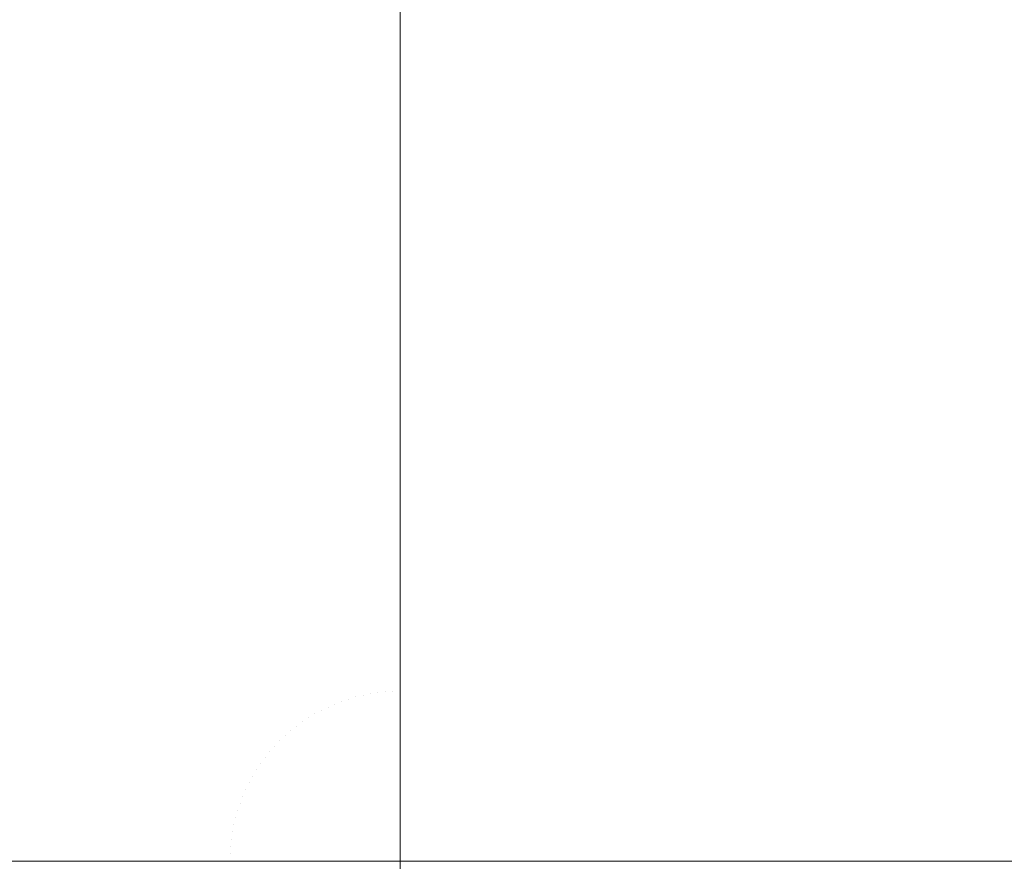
# Model space of a CAD drawing. Header units: centimetres. Extents: x -25.9 to 27.4, y -28.2 to -26.4.
# Tile 38 of 199: x -25.8373 to -25.8147, y -26.46 to -26.4406. Entities that reach past the tile are written whole.
import ezdxf

# ---------------------------------------------------------------- set-up
doc = ezdxf.new("R2010")
doc.units = ezdxf.units.CM
doc.header["$LTSCALE"] = 2.54
doc.layers.add('Lucido design-1', color=7, linetype='Continuous')

# ---------------------------------------------------------------- blocks, each defined once
blk = doc.blocks.new('Gruppo-4-1')
at = {"color": 7, "linetype": 'Continuous', "lineweight": 9}
for points, invisible_edges in [([(-25.837432, -26.440978, 540.517806), (-25.836593, -26.440609, 540.517806), (-25.838191, -26.436751, 540.516815), (-25.839196, -26.437194, 540.516815)], 15), ([(-25.830462, -26.438273, 539.722441), (-25.829513, -26.438211, 539.722441), (-25.829341, -26.442141, 539.721644), (-25.830119, -26.442192, 539.721644)], 15), ([(-25.828561, -26.438357, 539.722407), (-25.828561, -26.442123, 539.721644), (-25.829341, -26.442141, 539.721644), (-25.829513, -26.438211, 539.722441)], 14), ([(-25.832349, -26.438521, 539.722441), (-25.831408, -26.438377, 539.722441), (-25.830895, -26.442276, 539.721644), (-25.831666, -26.442395, 539.721644)], 15), ([(-25.831408, -26.438377, 539.722441), (-25.830462, -26.438273, 539.722441), (-25.830119, -26.442192, 539.721644), (-25.830895, -26.442276, 539.721644)], 15), ([(-25.828561, -26.442123, 539.721644), (-25.828561, -26.438357, 539.722407), (-8.128561, -26.438357, 539.722407), (-8.128561, -26.442123, 539.721644)], 10), ([(-25.833282, -26.438707, 539.722441), (-25.832349, -26.438521, 539.722441), (-25.831666, -26.442395, 539.721644), (-25.832431, -26.442547, 539.721644)], 15), ([(-25.834206, -26.438933, 539.722441), (-25.833282, -26.438707, 539.722441), (-25.832431, -26.442547, 539.721644), (-25.833188, -26.442733, 539.721644)], 15), ([(-25.83512, -26.439199, 539.722441), (-25.834206, -26.438933, 539.722441), (-25.833188, -26.442733, 539.721644), (-25.833937, -26.442951, 539.721644)], 15), ([(-25.83075, -26.443375, 540.518618), (-25.830023, -26.443296, 540.518618), (-25.830391, -26.439091, 540.517806), (-25.831301, -26.439191, 540.517806)], 15), ([(-25.830023, -26.443296, 540.518618), (-25.829293, -26.443248, 540.518618), (-25.829477, -26.439031, 540.517806), (-25.830391, -26.439091, 540.517806)], 15), ([(-25.828561, -26.442637, 540.518503), (-25.828561, -26.439011, 540.517806), (-25.829477, -26.439031, 540.517806), (-25.829293, -26.443248, 540.518618)], 14), ([(-25.828561, -26.439011, 540.517806), (-25.828561, -26.442637, 540.518503), (27.271439, -26.442637, 540.518503), (27.271439, -26.439011, 540.517806)], 10), ([(-25.836021, -26.439505, 539.722441), (-25.83512, -26.439199, 539.722441), (-25.833937, -26.442951, 539.721644), (-25.834676, -26.443202, 539.721644)], 15), ([(-25.832191, -26.443629, 540.518618), (-25.831473, -26.443487, 540.518618), (-25.832206, -26.43933, 540.517806), (-25.833104, -26.439509, 540.517806)], 15), ([(-25.831473, -26.443487, 540.518618), (-25.83075, -26.443375, 540.518618), (-25.831301, -26.439191, 540.517806), (-25.832206, -26.43933, 540.517806)], 15), ([(-25.836908, -26.43985, 539.722441), (-25.836021, -26.439505, 539.722441), (-25.834676, -26.443202, 539.721644), (-25.835402, -26.443484, 539.721644)], 15), ([(-25.832901, -26.443803, 540.518618), (-25.832191, -26.443629, 540.518618), (-25.833104, -26.439509, 540.517806), (-25.833994, -26.439726, 540.517806)], 15), ([(-25.833604, -26.444008, 540.518618), (-25.832901, -26.443803, 540.518618), (-25.833994, -26.439726, 540.517806), (-25.834873, -26.439983, 540.517806)], 15), ([(-25.837779, -26.440233, 539.722441), (-25.836908, -26.43985, 539.722441), (-25.835402, -26.443484, 539.721644), (-25.836116, -26.443798, 539.721644)], 15), ([(-25.834296, -26.444243, 540.518618), (-25.833604, -26.444008, 540.518618), (-25.834873, -26.439983, 540.517806), (-25.83574, -26.440277, 540.517806)], 15), ([(-25.838632, -26.440654, 539.722441), (-25.837779, -26.440233, 539.722441), (-25.836116, -26.443798, 539.721644), (-25.836816, -26.444143, 539.721644)], 15), ([(-25.834978, -26.444508, 540.518618), (-25.834296, -26.444243, 540.518618), (-25.83574, -26.440277, 540.517806), (-25.836593, -26.440609, 540.517806)], 15), ([(-25.839466, -26.441112, 539.722441), (-25.838632, -26.440654, 539.722441), (-25.836816, -26.444143, 539.721644), (-25.8375, -26.444518, 539.721644)], 15), ([(-25.835648, -26.444803, 540.518618), (-25.834978, -26.444508, 540.518618), (-25.836593, -26.440609, 540.517806), (-25.837432, -26.440978, 540.517806)], 15), ([(-25.836304, -26.445127, 540.518618), (-25.835648, -26.444803, 540.518618), (-25.837432, -26.440978, 540.517806), (-25.838253, -26.441383, 540.517806)], 15), ([(-25.836945, -26.445479, 540.518618), (-25.836304, -26.445127, 540.518618), (-25.838253, -26.441383, 540.517806), (-25.839056, -26.441823, 540.517806)], 15), ([(-25.837571, -26.445858, 540.518618), (-25.836945, -26.445479, 540.518618), (-25.839056, -26.441823, 540.517806), (-25.839839, -26.442298, 540.517806)], 15), ([(-25.831666, -26.442395, 539.721644), (-25.830895, -26.442276, 539.721644), (-25.830378, -26.4462, 539.721007), (-25.830978, -26.446292, 539.721007)], 15), ([(-25.830895, -26.442276, 539.721644), (-25.830119, -26.442192, 539.721644), (-25.829775, -26.446134, 539.721007), (-25.830378, -26.4462, 539.721007)], 15), ([(-25.830119, -26.442192, 539.721644), (-25.829341, -26.442141, 539.721644), (-25.829169, -26.446094, 539.721007), (-25.829775, -26.446134, 539.721007)], 15), ([(-25.829341, -26.442141, 539.721644), (-25.828561, -26.442123, 539.721644), (-25.828561, -26.442637, 539.721562)], 9), ([(-25.828561, -26.442637, 539.721562), (-25.828561, -26.446081, 539.721007), (-25.829169, -26.446094, 539.721007), (-25.829341, -26.442141, 539.721644)], 14), ([(-8.128561, -26.442123, 539.721644), (-8.128561, -26.442637, 539.721562), (-25.828561, -26.442637, 539.721562), (-25.828561, -26.442123, 539.721644)], 10), ([(-25.832431, -26.442547, 539.721644), (-25.831666, -26.442395, 539.721644), (-25.830978, -26.446292, 539.721007), (-25.831574, -26.446411, 539.721007)], 15), ([(-25.833937, -26.442951, 539.721644), (-25.833188, -26.442733, 539.721644), (-25.832164, -26.446555, 539.721007), (-25.832747, -26.446725, 539.721007)], 15), ([(-25.833188, -26.442733, 539.721644), (-25.832431, -26.442547, 539.721644), (-25.831574, -26.446411, 539.721007), (-25.832164, -26.446555, 539.721007)], 15), ([(-25.829293, -26.443248, 540.518618), (-25.828561, -26.443232, 540.518618), (-25.828561, -26.442637, 540.518503)], 9), ([(27.271439, -26.443232, 540.518618), (27.271439, -26.442637, 540.518503), (-25.828561, -26.442637, 540.518503), (-25.828561, -26.443232, 540.518618)], 10), ([(-25.828561, -26.446081, 539.721007), (-25.828561, -26.442637, 539.721562), (-8.128561, -26.442637, 539.721562), (-8.128561, -26.446081, 539.721007)], 10), ([(-25.834676, -26.443202, 539.721644), (-25.833937, -26.442951, 539.721644), (-25.832747, -26.446725, 539.721007), (-25.833322, -26.44692, 539.721007)], 15), ([(-25.835402, -26.443484, 539.721644), (-25.834676, -26.443202, 539.721644), (-25.833322, -26.44692, 539.721007), (-25.833888, -26.44714, 539.721007)], 15), ([(-25.830734, -26.447681, 540.519248), (-25.830194, -26.447598, 540.519248), (-25.83075, -26.443375, 540.518618), (-25.831473, -26.443487, 540.518618)], 15), ([(-25.830194, -26.447598, 540.519248), (-25.829652, -26.447539, 540.519248), (-25.830023, -26.443296, 540.518618), (-25.83075, -26.443375, 540.518618)], 15), ([(-25.829652, -26.447539, 540.519248), (-25.829107, -26.447503, 540.519248), (-25.829293, -26.443248, 540.518618), (-25.830023, -26.443296, 540.518618)], 15), ([(-25.828561, -26.446949, 540.519168), (-25.828561, -26.443232, 540.518618), (-25.829293, -26.443248, 540.518618), (-25.829107, -26.447503, 540.519248)], 14), ([(-25.828561, -26.443232, 540.518618), (-25.828561, -26.446949, 540.519168), (27.271439, -26.446949, 540.519168), (27.271439, -26.443232, 540.518618)], 10), ([(-25.836116, -26.443798, 539.721644), (-25.835402, -26.443484, 539.721644), (-25.833888, -26.44714, 539.721007), (-25.834444, -26.447385, 539.721007)], 15), ([(-25.831799, -26.447917, 540.519248), (-25.831269, -26.447788, 540.519248), (-25.832191, -26.443629, 540.518618), (-25.832901, -26.443803, 540.518618)], 15), ([(-25.831269, -26.447788, 540.519248), (-25.830734, -26.447681, 540.519248), (-25.831473, -26.443487, 540.518618), (-25.832191, -26.443629, 540.518618)], 15), ([(-25.836816, -26.444143, 539.721644), (-25.836116, -26.443798, 539.721644), (-25.834444, -26.447385, 539.721007), (-25.834989, -26.447653, 539.721007)], 15), ([(-25.832323, -26.44807, 540.519248), (-25.831799, -26.447917, 540.519248), (-25.832901, -26.443803, 540.518618), (-25.833604, -26.444008, 540.518618)], 15), ([(-25.83284, -26.448245, 540.519248), (-25.832323, -26.44807, 540.519248), (-25.833604, -26.444008, 540.518618), (-25.834296, -26.444243, 540.518618)], 15), ([(-25.8375, -26.444518, 539.721644), (-25.836816, -26.444143, 539.721644), (-25.834989, -26.447653, 539.721007), (-25.835521, -26.447946, 539.721007)], 15), ([(-25.833348, -26.448443, 540.519248), (-25.83284, -26.448245, 540.519248), (-25.834296, -26.444243, 540.518618), (-25.834978, -26.444508, 540.518618)], 15), ([(-25.838166, -26.444923, 539.721644), (-25.8375, -26.444518, 539.721644), (-25.835521, -26.447946, 539.721007), (-25.83604, -26.448261, 539.721007)], 15), ([(-25.833848, -26.448663, 540.519248), (-25.833348, -26.448443, 540.519248), (-25.834978, -26.444508, 540.518618), (-25.835648, -26.444803, 540.518618)], 15), ([(-25.838815, -26.445356, 539.721644), (-25.838166, -26.444923, 539.721644), (-25.83604, -26.448261, 539.721007), (-25.836545, -26.448598, 539.721007)], 15), ([(-25.834337, -26.448904, 540.519248), (-25.833848, -26.448663, 540.519248), (-25.835648, -26.444803, 540.518618), (-25.836304, -26.445127, 540.518618)], 15), ([(-25.834816, -26.449167, 540.519248), (-25.834337, -26.448904, 540.519248), (-25.836304, -26.445127, 540.518618), (-25.836945, -26.445479, 540.518618)], 15), ([(-25.839444, -26.445818, 539.721644), (-25.838815, -26.445356, 539.721644), (-25.836545, -26.448598, 539.721007), (-25.837035, -26.448957, 539.721007)], 15), ([(-25.835282, -26.44945, 540.519248), (-25.834816, -26.449167, 540.519248), (-25.836945, -26.445479, 540.518618), (-25.837571, -26.445858, 540.518618)], 15), ([(-25.840052, -26.446306, 539.721644), (-25.839444, -26.445818, 539.721644), (-25.837035, -26.448957, 539.721007), (-25.837509, -26.449337, 539.721007)], 15), ([(-25.835736, -26.449753, 540.519248), (-25.835282, -26.44945, 540.519248), (-25.837571, -26.445858, 540.518618), (-25.838179, -26.446264, 540.518618)], 15), ([(-25.830378, -26.4462, 539.721007), (-25.829775, -26.446134, 539.721007), (-25.829428, -26.450093, 539.720529), (-25.82986, -26.45014, 539.720529)], 15), ([(-25.829775, -26.446134, 539.721007), (-25.829169, -26.446094, 539.721007), (-25.828995, -26.450064, 539.720529), (-25.829428, -26.450093, 539.720529)], 15), ([(-25.829169, -26.446094, 539.721007), (-25.828561, -26.446081, 539.721007), (-25.828561, -26.446949, 539.720903)], 9), ([(-25.828561, -26.446949, 539.720903), (-25.828561, -26.450055, 539.720529), (-25.828995, -26.450064, 539.720529), (-25.829169, -26.446094, 539.721007)], 14), ([(-8.128561, -26.446081, 539.721007), (-8.128561, -26.446949, 539.720903), (-25.828561, -26.446949, 539.720903), (-25.828561, -26.446081, 539.721007)], 10), ([(-25.836176, -26.450076, 540.519248), (-25.835736, -26.449753, 540.519248), (-25.838179, -26.446264, 540.518618), (-25.838769, -26.446697, 540.518618)], 15), ([(-25.831574, -26.446411, 539.721007), (-25.830978, -26.446292, 539.721007), (-25.830288, -26.450206, 539.720529), (-25.830714, -26.450291, 539.720529)], 15), ([(-25.830978, -26.446292, 539.721007), (-25.830378, -26.4462, 539.721007), (-25.82986, -26.45014, 539.720529), (-25.830288, -26.450206, 539.720529)], 15), ([(-25.832747, -26.446725, 539.721007), (-25.832164, -26.446555, 539.721007), (-25.831135, -26.450394, 539.720529), (-25.831552, -26.450515, 539.720529)], 15), ([(-25.832164, -26.446555, 539.721007), (-25.831574, -26.446411, 539.721007), (-25.830714, -26.450291, 539.720529), (-25.831135, -26.450394, 539.720529)], 15), ([(-25.836602, -26.450418, 540.519248), (-25.836176, -26.450076, 540.519248), (-25.838769, -26.446697, 540.518618), (-25.83934, -26.447155, 540.518618)], 15), ([(-25.833322, -26.44692, 539.721007), (-25.832747, -26.446725, 539.721007), (-25.831552, -26.450515, 539.720529), (-25.831963, -26.450655, 539.720529)], 15), ([(-25.833888, -26.44714, 539.721007), (-25.833322, -26.44692, 539.721007), (-25.831963, -26.450655, 539.720529), (-25.832367, -26.450812, 539.720529)], 15), ([(-25.829107, -26.447503, 540.519248), (-25.828561, -26.447491, 540.519248), (-25.828561, -26.446949, 540.519168)], 9), ([(27.271439, -26.447491, 540.519248), (27.271439, -26.446949, 540.519168), (-25.828561, -26.446949, 540.519168), (-25.828561, -26.447491, 540.519248)], 10), ([(-25.828561, -26.450055, 539.720529), (-25.828561, -26.446949, 539.720903), (-8.128561, -26.446949, 539.720903), (-8.128561, -26.450055, 539.720529)], 10), ([(-25.837012, -26.450777, 540.519248), (-25.836602, -26.450418, 540.519248), (-25.83934, -26.447155, 540.518618), (-25.83989, -26.447637, 540.518618)], 15), ([(-25.834444, -26.447385, 539.721007), (-25.833888, -26.44714, 539.721007), (-25.832367, -26.450812, 539.720529), (-25.832764, -26.450987, 539.720529)], 15), ([(-25.834989, -26.447653, 539.721007), (-25.834444, -26.447385, 539.721007), (-25.832764, -26.450987, 539.720529), (-25.833154, -26.451179, 539.720529)], 15), ([(-25.829278, -26.451812, 540.519695), (-25.82892, -26.451788, 540.519695), (-25.829107, -26.447503, 540.519248), (-25.829652, -26.447539, 540.519248)], 15), ([(-25.828561, -26.451285, 540.519643), (-25.828561, -26.447491, 540.519248), (-25.829107, -26.447503, 540.519248), (-25.82892, -26.451788, 540.519695)], 14), ([(-25.828561, -26.447491, 540.519248), (-25.828561, -26.451285, 540.519643), (27.271439, -26.451285, 540.519643), (27.271439, -26.447491, 540.519248)], 10), ([(-25.837407, -26.451155, 540.519248), (-25.837012, -26.450777, 540.519248), (-25.83989, -26.447637, 540.518618), (-25.840418, -26.448143, 540.518618)], 15), ([(-25.835521, -26.447946, 539.721007), (-25.834989, -26.447653, 539.721007), (-25.833154, -26.451179, 539.720529), (-25.833534, -26.451387, 539.720529)], 15), ([(-25.83034, -26.451975, 540.519695), (-25.829989, -26.451905, 540.519695), (-25.830734, -26.447681, 540.519248), (-25.831269, -26.447788, 540.519248)], 15), ([(-25.829989, -26.451905, 540.519695), (-25.829634, -26.451851, 540.519695), (-25.830194, -26.447598, 540.519248), (-25.830734, -26.447681, 540.519248)], 15), ([(-25.829634, -26.451851, 540.519695), (-25.829278, -26.451812, 540.519695), (-25.829652, -26.447539, 540.519248), (-25.830194, -26.447598, 540.519248)], 15), ([(-25.83604, -26.448261, 539.721007), (-25.835521, -26.447946, 539.721007), (-25.833534, -26.451387, 539.720529), (-25.833905, -26.451612, 539.720529)], 15), ([(-25.831033, -26.452161, 540.519695), (-25.830689, -26.452061, 540.519695), (-25.831799, -26.447917, 540.519248), (-25.832323, -26.44807, 540.519248)], 15), ([(-25.830689, -26.452061, 540.519695), (-25.83034, -26.451975, 540.519695), (-25.831269, -26.447788, 540.519248), (-25.831799, -26.447917, 540.519248)], 15), ([(-25.831373, -26.452276, 540.519695), (-25.831033, -26.452161, 540.519695), (-25.832323, -26.44807, 540.519248), (-25.83284, -26.448245, 540.519248)], 15), ([(-25.836545, -26.448598, 539.721007), (-25.83604, -26.448261, 539.721007), (-25.833905, -26.451612, 539.720529), (-25.834266, -26.451853, 539.720529)], 15), ([(-25.831707, -26.452406, 540.519695), (-25.831373, -26.452276, 540.519695), (-25.83284, -26.448245, 540.519248), (-25.833348, -26.448443, 540.519248)], 15), ([(-25.837035, -26.448957, 539.721007), (-25.836545, -26.448598, 539.721007), (-25.834266, -26.451853, 539.720529), (-25.834616, -26.45211, 539.720529)], 15), ([(-25.832035, -26.452551, 540.519695), (-25.831707, -26.452406, 540.519695), (-25.833348, -26.448443, 540.519248), (-25.833848, -26.448663, 540.519248)], 15), ([(-25.832357, -26.452709, 540.519695), (-25.832035, -26.452551, 540.519695), (-25.833848, -26.448663, 540.519248), (-25.834337, -26.448904, 540.519248)], 15), ([(-25.837509, -26.449337, 539.721007), (-25.837035, -26.448957, 539.721007), (-25.834616, -26.45211, 539.720529), (-25.834954, -26.452382, 539.720529)], 15), ([(-25.832671, -26.452882, 540.519695), (-25.832357, -26.452709, 540.519695), (-25.834337, -26.448904, 540.519248), (-25.834816, -26.449167, 540.519248)], 15), ([(-25.832978, -26.453068, 540.519695), (-25.832671, -26.452882, 540.519695), (-25.834816, -26.449167, 540.519248), (-25.835282, -26.44945, 540.519248)], 15), ([(-25.837965, -26.449738, 539.721007), (-25.837509, -26.449337, 539.721007), (-25.834954, -26.452382, 539.720529), (-25.83528, -26.452668, 539.720529)], 15), ([(-25.833276, -26.453267, 540.519695), (-25.832978, -26.453068, 540.519695), (-25.835282, -26.44945, 540.519248), (-25.835736, -26.449753, 540.519248)], 15), ([(-25.838404, -26.450158, 539.721007), (-25.837965, -26.449738, 539.721007), (-25.83528, -26.452668, 539.720529), (-25.835594, -26.452968, 539.720529)], 15), ([(-25.833565, -26.453479, 540.519695), (-25.833276, -26.453267, 540.519695), (-25.835736, -26.449753, 540.519248), (-25.836176, -26.450076, 540.519248)], 15), ([(-25.838824, -26.450596, 539.721007), (-25.838404, -26.450158, 539.721007), (-25.835594, -26.452968, 539.720529), (-25.835894, -26.453281, 539.720529)], 15), ([(-25.833845, -26.453704, 540.519695), (-25.833565, -26.453479, 540.519695), (-25.836176, -26.450076, 540.519248), (-25.836602, -26.450418, 540.519248)], 15), ([(-25.830714, -26.450291, 539.720529), (-25.830288, -26.450206, 539.720529), (-25.829596, -26.45413, 539.720211), (-25.829852, -26.454181, 539.720211)], 15), ([(-25.830288, -26.450206, 539.720529), (-25.82986, -26.45014, 539.720529), (-25.829339, -26.45409, 539.720211), (-25.829596, -26.45413, 539.720211)], 15), ([(-25.82986, -26.45014, 539.720529), (-25.829428, -26.450093, 539.720529), (-25.829081, -26.454062, 539.720211), (-25.829339, -26.45409, 539.720211)], 15), ([(-25.829428, -26.450093, 539.720529), (-25.828995, -26.450064, 539.720529), (-25.828821, -26.454045, 539.720211), (-25.829081, -26.454062, 539.720211)], 15), ([(-25.828995, -26.450064, 539.720529), (-25.828561, -26.450055, 539.720529), (-25.828561, -26.451286, 539.720431)], 9), ([(-25.828561, -26.451286, 539.720431), (-25.828561, -26.454039, 539.720211), (-25.828821, -26.454045, 539.720211), (-25.828995, -26.450064, 539.720529)], 14), ([(-8.128561, -26.450055, 539.720529), (-8.128561, -26.451286, 539.720431), (-25.828561, -26.451286, 539.720431), (-25.828561, -26.450055, 539.720529)], 10), ([(-25.834114, -26.45394, 540.519695), (-25.833845, -26.453704, 540.519695), (-25.836602, -26.450418, 540.519248), (-25.837012, -26.450777, 540.519248)], 15), ([(-25.831552, -26.450515, 539.720529), (-25.831135, -26.450394, 539.720529), (-25.830104, -26.454243, 539.720211), (-25.830354, -26.454315, 539.720211)], 15), ([(-25.831135, -26.450394, 539.720529), (-25.830714, -26.450291, 539.720529), (-25.829852, -26.454181, 539.720211), (-25.830104, -26.454243, 539.720211)], 15), ([(-25.839224, -26.451053, 539.721007), (-25.838824, -26.450596, 539.721007), (-25.835894, -26.453281, 539.720529), (-25.83618, -26.453607, 539.720529)], 15), ([(-25.832367, -26.450812, 539.720529), (-25.831963, -26.450655, 539.720529), (-25.8306, -26.454399, 539.720211), (-25.830842, -26.454493, 539.720211)], 15), ([(-25.831963, -26.450655, 539.720529), (-25.831552, -26.450515, 539.720529), (-25.830354, -26.454315, 539.720211), (-25.8306, -26.454399, 539.720211)], 15), ([(-25.834373, -26.454188, 540.519695), (-25.834114, -26.45394, 540.519695), (-25.837012, -26.450777, 540.519248), (-25.837407, -26.451155, 540.519248)], 15), ([(-25.832764, -26.450987, 539.720529), (-25.832367, -26.450812, 539.720529), (-25.830842, -26.454493, 539.720211), (-25.83108, -26.454598, 539.720211)], 15), ([(-25.839604, -26.451526, 539.721007), (-25.839224, -26.451053, 539.721007), (-25.83618, -26.453607, 539.720529), (-25.836451, -26.453946, 539.720529)], 15), ([(-25.833154, -26.451179, 539.720529), (-25.832764, -26.450987, 539.720529), (-25.83108, -26.454598, 539.720211), (-25.831314, -26.454713, 539.720211)], 15), ([(-25.834621, -26.454447, 540.519695), (-25.834373, -26.454188, 540.519695), (-25.837407, -26.451155, 540.519248), (-25.837784, -26.451549, 540.519248)], 15), ([(-25.833534, -26.451387, 539.720529), (-25.833154, -26.451179, 539.720529), (-25.831314, -26.454713, 539.720211), (-25.831542, -26.454838, 539.720211)], 15), ([(-25.82892, -26.451788, 540.519695), (-25.828561, -26.451781, 540.519695), (-25.828561, -26.451285, 540.519643)], 9), ([(27.271439, -26.451781, 540.519695), (27.271439, -26.451285, 540.519643), (-25.828561, -26.451285, 540.519643), (-25.828561, -26.451781, 540.519695)], 10), ([(-25.828561, -26.454039, 539.720211), (-25.828561, -26.451286, 539.720431), (-8.128561, -26.451286, 539.720431), (-8.128561, -26.454039, 539.720211)], 10), ([(-25.839963, -26.452016, 539.721007), (-25.839604, -26.451526, 539.721007), (-25.836451, -26.453946, 539.720529), (-25.836708, -26.454296, 539.720529)], 15), ([(-25.834858, -26.454717, 540.519695), (-25.834621, -26.454447, 540.519695), (-25.837784, -26.451549, 540.519248), (-25.838144, -26.451959, 540.519248)], 15), ([(-25.833905, -26.451612, 539.720529), (-25.833534, -26.451387, 539.720529), (-25.831542, -26.454838, 539.720211), (-25.831764, -26.454973, 539.720211)], 15), ([(-25.834266, -26.451853, 539.720529), (-25.833905, -26.451612, 539.720529), (-25.831764, -26.454973, 539.720211), (-25.83198, -26.455117, 539.720211)], 15), ([(-25.829073, -26.456118, 540.519957), (-25.828903, -26.456099, 540.519957), (-25.829278, -26.451812, 540.519695), (-25.829634, -26.451851, 540.519695)], 15), ([(-25.828903, -26.456099, 540.519957), (-25.828732, -26.456088, 540.519957), (-25.82892, -26.451788, 540.519695), (-25.829278, -26.451812, 540.519695)], 15), ([(-25.828561, -26.455639, 540.51993), (-25.828561, -26.451781, 540.519695), (-25.82892, -26.451788, 540.519695), (-25.828732, -26.456088, 540.519957)], 14), ([(-25.828561, -26.451781, 540.519695), (-25.828561, -26.455639, 540.51993), (27.271439, -26.455639, 540.51993), (27.271439, -26.451781, 540.519695)], 10), ([(-25.840301, -26.452521, 539.721007), (-25.839963, -26.452016, 539.721007), (-25.836708, -26.454296, 539.720529), (-25.836949, -26.454656, 539.720529)], 15), ([(-25.835082, -26.454996, 540.519695), (-25.834858, -26.454717, 540.519695), (-25.838144, -26.451959, 540.519248), (-25.838485, -26.452385, 540.519248)], 15), ([(-25.834616, -26.45211, 539.720529), (-25.834266, -26.451853, 539.720529), (-25.83198, -26.455117, 539.720211), (-25.83219, -26.455271, 539.720211)], 15), ([(-25.829575, -26.456218, 540.519957), (-25.829409, -26.456177, 540.519957), (-25.83034, -26.451975, 540.519695), (-25.830689, -26.452061, 540.519695)], 15), ([(-25.829409, -26.456177, 540.519957), (-25.829241, -26.456144, 540.519957), (-25.829989, -26.451905, 540.519695), (-25.83034, -26.451975, 540.519695)], 15), ([(-25.829241, -26.456144, 540.519957), (-25.829073, -26.456118, 540.519957), (-25.829634, -26.451851, 540.519695), (-25.829989, -26.451905, 540.519695)], 15), ([(-25.834954, -26.452382, 539.720529), (-25.834616, -26.45211, 539.720529), (-25.83219, -26.455271, 539.720211), (-25.832393, -26.455434, 539.720211)], 15), ([(-25.829901, -26.45632, 540.519957), (-25.829739, -26.456265, 540.519957), (-25.831033, -26.452161, 540.519695), (-25.831373, -26.452276, 540.519695)], 15), ([(-25.829739, -26.456265, 540.519957), (-25.829575, -26.456218, 540.519957), (-25.830689, -26.452061, 540.519695), (-25.831033, -26.452161, 540.519695)], 15), ([(-25.835294, -26.455286, 540.519695), (-25.835082, -26.454996, 540.519695), (-25.838485, -26.452385, 540.519248), (-25.838808, -26.452825, 540.519248)], 15), ([(-25.83528, -26.452668, 539.720529), (-25.834954, -26.452382, 539.720529), (-25.832393, -26.455434, 539.720211), (-25.832588, -26.455605, 539.720211)], 15), ([(-25.830216, -26.456451, 540.519957), (-25.83006, -26.456382, 540.519957), (-25.831707, -26.452406, 540.519695), (-25.832035, -26.452551, 540.519695)], 15), ([(-25.83006, -26.456382, 540.519957), (-25.829901, -26.45632, 540.519957), (-25.831373, -26.452276, 540.519695), (-25.831707, -26.452406, 540.519695)], 15), ([(-25.840616, -26.45304, 539.721007), (-25.840301, -26.452521, 539.721007), (-25.836949, -26.454656, 539.720529), (-25.837174, -26.455027, 539.720529)], 15), ([(-25.835594, -26.452968, 539.720529), (-25.83528, -26.452668, 539.720529), (-25.832588, -26.455605, 539.720211), (-25.832776, -26.455785, 539.720211)], 15), ([(-25.830519, -26.456609, 540.519957), (-25.83037, -26.456527, 540.519957), (-25.832357, -26.452709, 540.519695), (-25.832671, -26.452882, 540.519695)], 15), ([(-25.83037, -26.456527, 540.519957), (-25.830216, -26.456451, 540.519957), (-25.832035, -26.452551, 540.519695), (-25.832357, -26.452709, 540.519695)], 15), ([(-25.835494, -26.455584, 540.519695), (-25.835294, -26.455286, 540.519695), (-25.838808, -26.452825, 540.519248), (-25.839111, -26.453279, 540.519248)], 15), ([(-25.830665, -26.456697, 540.519957), (-25.830519, -26.456609, 540.519957), (-25.832671, -26.452882, 540.519695), (-25.832978, -26.453068, 540.519695)], 15), ([(-25.840908, -26.453573, 539.721007), (-25.840616, -26.45304, 539.721007), (-25.837174, -26.455027, 539.720529), (-25.837383, -26.455408, 539.720529)], 15), ([(-25.835894, -26.453281, 539.720529), (-25.835594, -26.452968, 539.720529), (-25.832776, -26.455785, 539.720211), (-25.832956, -26.455973, 539.720211)], 15), ([(-25.830807, -26.456792, 540.519957), (-25.830665, -26.456697, 540.519957), (-25.832978, -26.453068, 540.519695), (-25.833276, -26.453267, 540.519695)], 15), ([(-25.83568, -26.45589, 540.519695), (-25.835494, -26.455584, 540.519695), (-25.839111, -26.453279, 540.519248), (-25.839395, -26.453746, 540.519248)], 15), ([(-25.83618, -26.453607, 539.720529), (-25.835894, -26.453281, 539.720529), (-25.832956, -26.455973, 539.720211), (-25.833127, -26.456169, 539.720211)], 15), ([(-25.830945, -26.456893, 540.519957), (-25.830807, -26.456792, 540.519957), (-25.833276, -26.453267, 540.519695), (-25.833565, -26.453479, 540.519695)], 15), ([(-25.836451, -26.453946, 539.720529), (-25.83618, -26.453607, 539.720529), (-25.833127, -26.456169, 539.720211), (-25.83329, -26.456371, 539.720211)], 15), ([(-25.831078, -26.457, 540.519957), (-25.830945, -26.456893, 540.519957), (-25.833565, -26.453479, 540.519695), (-25.833845, -26.453704, 540.519695)], 15), ([(-25.835852, -26.456205, 540.519695), (-25.83568, -26.45589, 540.519695), (-25.839395, -26.453746, 540.519248), (-25.839657, -26.454224, 540.519248)], 15), ([(-25.831207, -26.457113, 540.519957), (-25.831078, -26.457, 540.519957), (-25.833845, -26.453704, 540.519695), (-25.834114, -26.45394, 540.519695)], 15), ([(-25.836708, -26.454296, 539.720529), (-25.836451, -26.453946, 539.720529), (-25.83329, -26.456371, 539.720211), (-25.833444, -26.456581, 539.720211)], 15), ([(-25.83133, -26.457231, 540.519957), (-25.831207, -26.457113, 540.519957), (-25.834114, -26.45394, 540.519695), (-25.834373, -26.454188, 540.519695)], 15), ([(-25.829339, -26.45409, 539.720211), (-25.829081, -26.454062, 539.720211), (-25.828733, -26.458035, 539.720053), (-25.828819, -26.458045, 539.720053)], 15), ([(-25.829081, -26.454062, 539.720211), (-25.828821, -26.454045, 539.720211), (-25.828647, -26.45803, 539.720053), (-25.828733, -26.458035, 539.720053)], 15), ([(-25.828821, -26.454045, 539.720211), (-25.828561, -26.454039, 539.720211), (-25.828561, -26.455639, 539.720148)], 9), ([(-25.828561, -26.455639, 539.720148), (-25.828561, -26.458028, 539.720053), (-25.828647, -26.45803, 539.720053), (-25.828821, -26.454045, 539.720211)], 14), ([(-8.128561, -26.454039, 539.720211), (-8.128561, -26.455639, 539.720148), (-25.828561, -26.455639, 539.720148), (-25.828561, -26.454039, 539.720211)], 10), ([(-25.836011, -26.456526, 540.519695), (-25.835852, -26.456205, 540.519695), (-25.839657, -26.454224, 540.519248), (-25.839898, -26.454713, 540.519248)], 15), ([(-25.836949, -26.454656, 539.720529), (-25.836708, -26.454296, 539.720529), (-25.833444, -26.456581, 539.720211), (-25.833588, -26.456797, 539.720211)], 15), ([(-25.831448, -26.457355, 540.519957), (-25.83133, -26.457231, 540.519957), (-25.834373, -26.454188, 540.519695), (-25.834621, -26.454447, 540.519695)], 15), ([(-25.8306, -26.454399, 539.720211), (-25.830354, -26.454315, 539.720211), (-25.829154, -26.458119, 539.720053), (-25.829236, -26.458147, 539.720053)], 15), ([(-25.830354, -26.454315, 539.720211), (-25.830104, -26.454243, 539.720211), (-25.829072, -26.458095, 539.720053), (-25.829154, -26.458119, 539.720053)], 15), ([(-25.830104, -26.454243, 539.720211), (-25.829852, -26.454181, 539.720211), (-25.828988, -26.458075, 539.720053), (-25.829072, -26.458095, 539.720053)], 15), ([(-25.829852, -26.454181, 539.720211), (-25.829596, -26.45413, 539.720211), (-25.828904, -26.458058, 539.720053), (-25.828988, -26.458075, 539.720053)], 15), ([(-25.829596, -26.45413, 539.720211), (-25.829339, -26.45409, 539.720211), (-25.828819, -26.458045, 539.720053), (-25.828904, -26.458058, 539.720053)], 15), ([(-25.831561, -26.457483, 540.519957), (-25.831448, -26.457355, 540.519957), (-25.834621, -26.454447, 540.519695), (-25.834858, -26.454717, 540.519695)], 15), ([(-25.83108, -26.454598, 539.720211), (-25.830842, -26.454493, 539.720211), (-25.829316, -26.458178, 539.720053), (-25.829395, -26.458213, 539.720053)], 15), ([(-25.830842, -26.454493, 539.720211), (-25.8306, -26.454399, 539.720211), (-25.829236, -26.458147, 539.720053), (-25.829316, -26.458178, 539.720053)], 15), ([(-25.836155, -26.456855, 540.519695), (-25.836011, -26.456526, 540.519695), (-25.839898, -26.454713, 540.519248), (-25.840118, -26.455213, 540.519248)], 15), ([(-25.837174, -26.455027, 539.720529), (-25.836949, -26.454656, 539.720529), (-25.833588, -26.456797, 539.720211), (-25.833723, -26.45702, 539.720211)], 15), ([(-25.831668, -26.457616, 540.519957), (-25.831561, -26.457483, 540.519957), (-25.834858, -26.454717, 540.519695), (-25.835082, -26.454996, 540.519695)], 15), ([(-25.831542, -26.454838, 539.720211), (-25.831314, -26.454713, 539.720211), (-25.829472, -26.458251, 539.720053), (-25.829547, -26.458292, 539.720053)], 15), ([(-25.831314, -26.454713, 539.720211), (-25.83108, -26.454598, 539.720211), (-25.829395, -26.458213, 539.720053), (-25.829472, -26.458251, 539.720053)], 15), ([(-25.83198, -26.455117, 539.720211), (-25.831764, -26.454973, 539.720211), (-25.829621, -26.458337, 539.720053), (-25.829693, -26.458385, 539.720053)], 15), ([(-25.831764, -26.454973, 539.720211), (-25.831542, -26.454838, 539.720211), (-25.829547, -26.458292, 539.720053), (-25.829621, -26.458337, 539.720053)], 15), ([(-25.836285, -26.457189, 540.519695), (-25.836155, -26.456855, 540.519695), (-25.840118, -26.455213, 540.519248), (-25.840316, -26.455722, 540.519248)], 15), ([(-25.837383, -26.455408, 539.720529), (-25.837174, -26.455027, 539.720529), (-25.833723, -26.45702, 539.720211), (-25.833848, -26.457248, 539.720211)], 15), ([(-25.831769, -26.457754, 540.519957), (-25.831668, -26.457616, 540.519957), (-25.835082, -26.454996, 540.519695), (-25.835294, -26.455286, 540.519695)], 15), ([(-25.83219, -26.455271, 539.720211), (-25.83198, -26.455117, 539.720211), (-25.829693, -26.458385, 539.720053), (-25.829762, -26.458435, 539.720053)], 15), ([(-25.837575, -26.455797, 539.720529), (-25.837383, -26.455408, 539.720529), (-25.833848, -26.457248, 539.720211), (-25.833963, -26.457481, 539.720211)], 15), ([(-25.831864, -26.457896, 540.519957), (-25.831769, -26.457754, 540.519957), (-25.835294, -26.455286, 540.519695), (-25.835494, -26.455584, 540.519695)], 15), ([(-25.832588, -26.455605, 539.720211), (-25.832393, -26.455434, 539.720211), (-25.829829, -26.458489, 539.720053), (-25.829894, -26.458546, 539.720053)], 15), ([(-25.832393, -26.455434, 539.720211), (-25.83219, -26.455271, 539.720211), (-25.829762, -26.458435, 539.720053), (-25.829829, -26.458489, 539.720053)], 15), ([(-25.831953, -26.458042, 540.519957), (-25.831864, -26.457896, 540.519957), (-25.835494, -26.455584, 540.519695), (-25.83568, -26.45589, 540.519695)], 15), ([(-25.832776, -26.455785, 539.720211), (-25.832588, -26.455605, 539.720211), (-25.829894, -26.458546, 539.720053), (-25.829956, -26.458606, 539.720053)], 15), ([(-25.828732, -26.456088, 540.519957), (-25.828561, -26.456084, 540.519957), (-25.828561, -26.455639, 540.51993)], 9), ([(27.271439, -26.456084, 540.519957), (27.271439, -26.455639, 540.51993), (-25.828561, -26.455639, 540.51993), (-25.828561, -26.456084, 540.519957)], 10), ([(-25.828561, -26.458028, 539.720053), (-25.828561, -26.455639, 539.720148), (-8.128561, -26.455639, 539.720148), (-8.128561, -26.458028, 539.720053)], 10), ([(-25.8364, -26.457528, 540.519695), (-25.836285, -26.457189, 540.519695), (-25.840316, -26.455722, 540.519248), (-25.840491, -26.456238, 540.519248)], 15), ([(-25.83775, -26.456194, 539.720529), (-25.837575, -26.455797, 539.720529), (-25.833963, -26.457481, 539.720211), (-25.834068, -26.457719, 539.720211)], 15), ([(-25.832035, -26.458192, 540.519957), (-25.831953, -26.458042, 540.519957), (-25.83568, -26.45589, 540.519695), (-25.835852, -26.456205, 540.519695)], 15), ([(-25.832956, -26.455973, 539.720211), (-25.832776, -26.455785, 539.720211), (-25.829956, -26.458606, 539.720053), (-25.830015, -26.458668, 539.720053)], 15), ([(-25.833127, -26.456169, 539.720211), (-25.832956, -26.455973, 539.720211), (-25.830015, -26.458668, 539.720053), (-25.830072, -26.458732, 539.720053)], 15), ([(-25.828561, -26.46, 540.520033), (-25.829073, -26.456118, 540.519957), (-25.829241, -26.456144, 540.519957)], 11), ([(-25.828561, -26.46, 540.520033), (-25.828903, -26.456099, 540.519957), (-25.829073, -26.456118, 540.519957)], 11), ([(-25.828561, -26.46, 540.520033), (-25.828732, -26.456088, 540.519957), (-25.828903, -26.456099, 540.519957)], 11), ([(-25.828561, -26.46, 540.520033), (-25.828561, -26.456084, 540.519957), (-25.828732, -26.456088, 540.519957)], 10), ([(-25.828561, -26.456084, 540.519957), (-25.828561, -26.46, 540.520033), (27.271439, -26.46, 540.520033), (27.271439, -26.456084, 540.519957)], 8), ([(-25.836501, -26.457873, 540.519695), (-25.8364, -26.457528, 540.519695), (-25.840491, -26.456238, 540.519248), (-25.840644, -26.456762, 540.519248)], 15), ([(-25.837907, -26.456599, 539.720529), (-25.83775, -26.456194, 539.720529), (-25.834068, -26.457719, 539.720211), (-25.834162, -26.457961, 539.720211)], 15), ([(-25.83211, -26.458345, 540.519957), (-25.832035, -26.458192, 540.519957), (-25.835852, -26.456205, 540.519695), (-25.836011, -26.456526, 540.519695)], 15), ([(-25.83329, -26.456371, 539.720211), (-25.833127, -26.456169, 539.720211), (-25.830072, -26.458732, 539.720053), (-25.830126, -26.458799, 539.720053)], 15), ([(-25.828561, -26.46, 540.520033), (-25.829901, -26.45632, 540.519957), (-25.83006, -26.456382, 540.519957)], 11), ([(-25.828561, -26.46, 540.520033), (-25.829739, -26.456265, 540.519957), (-25.829901, -26.45632, 540.519957)], 11), ([(-25.828561, -26.46, 540.520033), (-25.829575, -26.456218, 540.519957), (-25.829739, -26.456265, 540.519957)], 11), ([(-25.828561, -26.46, 540.520033), (-25.829409, -26.456177, 540.519957), (-25.829575, -26.456218, 540.519957)], 11), ([(-25.828561, -26.46, 540.520033), (-25.829241, -26.456144, 540.519957), (-25.829409, -26.456177, 540.519957)], 11), ([(-25.832179, -26.458501, 540.519957), (-25.83211, -26.458345, 540.519957), (-25.836011, -26.456526, 540.519695), (-25.836155, -26.456855, 540.519695)], 15), ([(-25.833588, -26.456797, 539.720211), (-25.833444, -26.456581, 539.720211), (-25.830177, -26.458869, 539.720053), (-25.830225, -26.45894, 539.720053)], 15), ([(-25.833444, -26.456581, 539.720211), (-25.83329, -26.456371, 539.720211), (-25.830126, -26.458799, 539.720053), (-25.830177, -26.458869, 539.720053)], 15), ([(-25.828561, -26.46, 540.520033), (-25.83037, -26.456527, 540.519957), (-25.830519, -26.456609, 540.519957)], 11), ([(-25.828561, -26.46, 540.520033), (-25.830216, -26.456451, 540.519957), (-25.83037, -26.456527, 540.519957)], 11), ([(-25.828561, -26.46, 540.520033), (-25.83006, -26.456382, 540.519957), (-25.830216, -26.456451, 540.519957)], 11), ([(-25.836586, -26.458221, 540.519695), (-25.836501, -26.457873, 540.519695), (-25.840644, -26.456762, 540.519248), (-25.840774, -26.457293, 540.519248)], 15), ([(-25.838046, -26.457009, 539.720529), (-25.837907, -26.456599, 539.720529), (-25.834162, -26.457961, 539.720211), (-25.834246, -26.458208, 539.720211)], 15), ([(-25.833723, -26.45702, 539.720211), (-25.833588, -26.456797, 539.720211), (-25.830225, -26.45894, 539.720053), (-25.830269, -26.459014, 539.720053)], 15), ([(-25.828561, -26.46, 540.520033), (-25.830807, -26.456792, 540.519957), (-25.830945, -26.456893, 540.519957)], 11), ([(-25.828561, -26.46, 540.520033), (-25.830665, -26.456697, 540.519957), (-25.830807, -26.456792, 540.519957)], 11), ([(-25.828561, -26.46, 540.520033), (-25.830519, -26.456609, 540.519957), (-25.830665, -26.456697, 540.519957)], 11), ([(-25.838168, -26.457426, 539.720529), (-25.838046, -26.457009, 539.720529), (-25.834246, -26.458208, 539.720211), (-25.834319, -26.458457, 539.720211)], 15), ([(-25.832241, -26.458661, 540.519957), (-25.832179, -26.458501, 540.519957), (-25.836155, -26.456855, 540.519695), (-25.836285, -26.457189, 540.519695)], 15), ([(-25.833848, -26.457248, 539.720211), (-25.833723, -26.45702, 539.720211), (-25.830269, -26.459014, 539.720053), (-25.830311, -26.459089, 539.720053)], 15), ([(-25.828561, -26.46, 540.520033), (-25.831078, -26.457, 540.519957), (-25.831207, -26.457113, 540.519957)], 11), ([(-25.828561, -26.46, 540.520033), (-25.830945, -26.456893, 540.519957), (-25.831078, -26.457, 540.519957)], 11), ([(-25.832296, -26.458823, 540.519957), (-25.832241, -26.458661, 540.519957), (-25.836285, -26.457189, 540.519695), (-25.8364, -26.457528, 540.519695)], 15), ([(-25.833963, -26.457481, 539.720211), (-25.833848, -26.457248, 539.720211), (-25.830311, -26.459089, 539.720053), (-25.830349, -26.459167, 539.720053)], 15), ([(-25.828561, -26.46, 540.520033), (-25.83133, -26.457231, 540.519957), (-25.831448, -26.457355, 540.519957)], 11), ([(-25.828561, -26.46, 540.520033), (-25.831207, -26.457113, 540.519957), (-25.83133, -26.457231, 540.519957)], 11), ([(-25.836656, -26.458573, 540.519695), (-25.836586, -26.458221, 540.519695), (-25.840774, -26.457293, 540.519248), (-25.84088, -26.457828, 540.519248)], 15), ([(-25.838271, -26.457847, 539.720529), (-25.838168, -26.457426, 539.720529), (-25.834319, -26.458457, 539.720211), (-25.834381, -26.45871, 539.720211)], 15), ([(-25.834068, -26.457719, 539.720211), (-25.833963, -26.457481, 539.720211), (-25.830349, -26.459167, 539.720053), (-25.830383, -26.459245, 539.720053)], 15), ([(-25.828561, -26.46, 540.520033), (-25.831561, -26.457483, 540.519957), (-25.831668, -26.457616, 540.519957)], 11), ([(-25.828561, -26.46, 540.520033), (-25.831448, -26.457355, 540.519957), (-25.831561, -26.457483, 540.519957)], 11), ([(-25.832344, -26.458987, 540.519957), (-25.832296, -26.458823, 540.519957), (-25.8364, -26.457528, 540.519695), (-25.836501, -26.457873, 540.519695)], 15), ([(-25.828561, -26.46, 540.520033), (-25.831668, -26.457616, 540.519957), (-25.831769, -26.457754, 540.519957)], 11), ([(-25.836711, -26.458927, 540.519695), (-25.836656, -26.458573, 540.519695), (-25.84088, -26.457828, 540.519248), (-25.840963, -26.458367, 540.519248)], 15), ([(-25.838355, -26.458273, 539.720529), (-25.838271, -26.457847, 539.720529), (-25.834381, -26.45871, 539.720211), (-25.834431, -26.458965, 539.720211)], 15), ([(-25.832384, -26.459152, 540.519957), (-25.832344, -26.458987, 540.519957), (-25.836501, -26.457873, 540.519695), (-25.836586, -26.458221, 540.519695)], 15), ([(-25.834162, -26.457961, 539.720211), (-25.834068, -26.457719, 539.720211), (-25.830383, -26.459245, 539.720053), (-25.830415, -26.459326, 539.720053)], 15), ([(-25.828561, -26.46, 540.520033), (-25.831864, -26.457896, 540.519957), (-25.831953, -26.458042, 540.519957)], 11), ([(-25.828561, -26.46, 540.520033), (-25.831769, -26.457754, 540.519957), (-25.831864, -26.457896, 540.519957)], 11), ([(-25.834246, -26.458208, 539.720211), (-25.834162, -26.457961, 539.720211), (-25.830415, -26.459326, 539.720053), (-25.830442, -26.459407, 539.720053)], 15), ([(-25.828561, -26.46, 540.520033), (-25.831953, -26.458042, 540.519957), (-25.832035, -26.458192, 540.519957)], 11), ([(-25.829316, -26.458178, 539.720053), (-25.829236, -26.458147, 539.720053), (-25.828561, -26.46, 539.720033)], 11), ([(-25.829236, -26.458147, 539.720053), (-25.829154, -26.458119, 539.720053), (-25.828561, -26.46, 539.720033)], 11), ([(-25.829154, -26.458119, 539.720053), (-25.829072, -26.458095, 539.720053), (-25.828561, -26.46, 539.720033)], 11), ([(-25.829072, -26.458095, 539.720053), (-25.828988, -26.458075, 539.720053), (-25.828561, -26.46, 539.720033)], 11), ([(-25.828988, -26.458075, 539.720053), (-25.828904, -26.458058, 539.720053), (-25.828561, -26.46, 539.720033)], 11), ([(-25.828904, -26.458058, 539.720053), (-25.828819, -26.458045, 539.720053), (-25.828561, -26.46, 539.720033)], 11), ([(-25.828819, -26.458045, 539.720053), (-25.828733, -26.458035, 539.720053), (-25.828561, -26.46, 539.720033)], 11), ([(-25.828733, -26.458035, 539.720053), (-25.828647, -26.45803, 539.720053), (-25.828561, -26.46, 539.720033)], 11), ([(-25.828647, -26.45803, 539.720053), (-25.828561, -26.458028, 539.720053), (-25.828561, -26.46, 539.720033)], 9), ([(-8.128561, -26.458028, 539.720053), (-8.128561, -26.46, 539.720033), (-25.828561, -26.46, 539.720033), (-25.828561, -26.458028, 539.720053)], 8), ([(-25.83675, -26.459284, 540.519695), (-25.836711, -26.458927, 540.519695), (-25.840963, -26.458367, 540.519248), (-25.841023, -26.45891, 540.519248)], 15), ([(-25.838421, -26.458702, 539.720529), (-25.838355, -26.458273, 539.720529), (-25.834431, -26.458965, 539.720211), (-25.834471, -26.459222, 539.720211)], 15), ([(-25.832418, -26.45932, 540.519957), (-25.832384, -26.459152, 540.519957), (-25.836586, -26.458221, 540.519695), (-25.836656, -26.458573, 540.519695)], 15), ([(-25.834319, -26.458457, 539.720211), (-25.834246, -26.458208, 539.720211), (-25.830442, -26.459407, 539.720053), (-25.830466, -26.45949, 539.720053)], 15), ([(-25.828561, -26.46, 540.520033), (-25.83211, -26.458345, 540.519957), (-25.832179, -26.458501, 540.519957)], 11), ([(-25.828561, -26.46, 540.520033), (-25.832035, -26.458192, 540.519957), (-25.83211, -26.458345, 540.519957)], 11), ([(-25.829762, -26.458435, 539.720053), (-25.829693, -26.458385, 539.720053), (-25.828561, -26.46, 539.720033)], 11), ([(-25.829693, -26.458385, 539.720053), (-25.829621, -26.458337, 539.720053), (-25.828561, -26.46, 539.720033)], 11), ([(-25.829621, -26.458337, 539.720053), (-25.829547, -26.458292, 539.720053), (-25.828561, -26.46, 539.720033)], 11), ([(-25.829547, -26.458292, 539.720053), (-25.829472, -26.458251, 539.720053), (-25.828561, -26.46, 539.720033)], 11), ([(-25.829472, -26.458251, 539.720053), (-25.829395, -26.458213, 539.720053), (-25.828561, -26.46, 539.720033)], 11), ([(-25.829395, -26.458213, 539.720053), (-25.829316, -26.458178, 539.720053), (-25.828561, -26.46, 539.720033)], 11), ([(-25.832444, -26.459489, 540.519957), (-25.832418, -26.45932, 540.519957), (-25.836656, -26.458573, 540.519695), (-25.836711, -26.458927, 540.519695)], 15), ([(-25.834381, -26.45871, 539.720211), (-25.834319, -26.458457, 539.720211), (-25.830466, -26.45949, 539.720053), (-25.830487, -26.459573, 539.720053)], 15), ([(-25.828561, -26.46, 540.520033), (-25.832179, -26.458501, 540.519957), (-25.832241, -26.458661, 540.519957)], 11), ([(-25.830015, -26.458668, 539.720053), (-25.829956, -26.458606, 539.720053), (-25.828561, -26.46, 539.720033)], 11), ([(-25.829956, -26.458606, 539.720053), (-25.829894, -26.458546, 539.720053), (-25.828561, -26.46, 539.720033)], 11), ([(-25.829894, -26.458546, 539.720053), (-25.829829, -26.458489, 539.720053), (-25.828561, -26.46, 539.720033)], 11), ([(-25.829829, -26.458489, 539.720053), (-25.829762, -26.458435, 539.720053), (-25.828561, -26.46, 539.720033)], 11), ([(-25.838469, -26.459133, 539.720529), (-25.838421, -26.458702, 539.720529), (-25.834471, -26.459222, 539.720211), (-25.834499, -26.459481, 539.720211)], 15), ([(-25.834431, -26.458965, 539.720211), (-25.834381, -26.45871, 539.720211), (-25.830487, -26.459573, 539.720053), (-25.830504, -26.459658, 539.720053)], 15), ([(-25.828561, -26.46, 540.520033), (-25.832296, -26.458823, 540.519957), (-25.832344, -26.458987, 540.519957)], 11), ([(-25.828561, -26.46, 540.520033), (-25.832241, -26.458661, 540.519957), (-25.832296, -26.458823, 540.519957)], 11), ([(-25.830177, -26.458869, 539.720053), (-25.830126, -26.458799, 539.720053), (-25.828561, -26.46, 539.720033)], 11), ([(-25.830126, -26.458799, 539.720053), (-25.830072, -26.458732, 539.720053), (-25.828561, -26.46, 539.720033)], 11), ([(-25.830072, -26.458732, 539.720053), (-25.830015, -26.458668, 539.720053), (-25.828561, -26.46, 539.720033)], 11), ([(-25.836773, -26.459641, 540.519695), (-25.83675, -26.459284, 540.519695), (-25.841023, -26.45891, 540.519248), (-25.841059, -26.459454, 540.519248)], 15), ([(-25.832462, -26.459659, 540.519957), (-25.832444, -26.459489, 540.519957), (-25.836711, -26.458927, 540.519695), (-25.83675, -26.459284, 540.519695)], 15), ([(-25.834471, -26.459222, 539.720211), (-25.834431, -26.458965, 539.720211), (-25.830504, -26.459658, 539.720053), (-25.830517, -26.459743, 539.720053)], 15), ([(-25.828561, -26.46, 540.520033), (-25.832344, -26.458987, 540.519957), (-25.832384, -26.459152, 540.519957)], 11), ([(-25.830311, -26.459089, 539.720053), (-25.830269, -26.459014, 539.720053), (-25.828561, -26.46, 539.720033)], 11), ([(-25.830269, -26.459014, 539.720053), (-25.830225, -26.45894, 539.720053), (-25.828561, -26.46, 539.720033)], 11), ([(-25.830225, -26.45894, 539.720053), (-25.830177, -26.458869, 539.720053), (-25.828561, -26.46, 539.720033)], 11), ([(-25.838497, -26.459566, 539.720529), (-25.838469, -26.459133, 539.720529), (-25.834499, -26.459481, 539.720211), (-25.834516, -26.45974, 539.720211)], 15), ([(-25.832473, -26.459829, 540.519957), (-25.832462, -26.459659, 540.519957), (-25.83675, -26.459284, 540.519695), (-25.836773, -26.459641, 540.519695)], 15), ([(-25.834499, -26.459481, 539.720211), (-25.834471, -26.459222, 539.720211), (-25.830517, -26.459743, 539.720053), (-25.830526, -26.459828, 539.720053)], 15), ([(-25.828561, -26.46, 540.520033), (-25.832384, -26.459152, 540.519957), (-25.832418, -26.45932, 540.519957)], 11), ([(-25.830415, -26.459326, 539.720053), (-25.830383, -26.459245, 539.720053), (-25.828561, -26.46, 539.720033)], 11), ([(-25.830383, -26.459245, 539.720053), (-25.830349, -26.459167, 539.720053), (-25.828561, -26.46, 539.720033)], 11), ([(-25.830349, -26.459167, 539.720053), (-25.830311, -26.459089, 539.720053), (-25.828561, -26.46, 539.720033)], 11), ([(-25.838504, -26.46, 540.519515), (-25.836781, -26.46, 540.519695), (-25.836773, -26.459641, 540.519695), (-25.841059, -26.459454, 540.519248)], 14), ([(-25.834516, -26.45974, 539.720211), (-25.834499, -26.459481, 539.720211), (-25.830526, -26.459828, 539.720053), (-25.830532, -26.459914, 539.720053)], 15), ([(-25.828561, -26.46, 540.520033), (-25.832444, -26.459489, 540.519957), (-25.832462, -26.459659, 540.519957)], 11), ([(-25.828561, -26.46, 540.520033), (-25.832418, -26.45932, 540.519957), (-25.832444, -26.459489, 540.519957)], 11), ([(-25.830487, -26.459573, 539.720053), (-25.830466, -26.45949, 539.720053), (-25.828561, -26.46, 539.720033)], 11), ([(-25.830466, -26.45949, 539.720053), (-25.830442, -26.459407, 539.720053), (-25.828561, -26.46, 539.720033)], 11), ([(-25.830442, -26.459407, 539.720053), (-25.830415, -26.459326, 539.720053), (-25.828561, -26.46, 539.720033)], 11), ([(-25.838507, -26.46, 539.720529), (-25.838497, -26.459566, 539.720529), (-25.834516, -26.45974, 539.720211), (-25.834522, -26.46, 539.720211)], 7), ([(-25.836773, -26.459641, 540.519695), (-25.836781, -26.46, 540.519695), (-25.834521, -26.46, 540.519832)], 9), ([(-25.834521, -26.46, 540.519832), (-25.832477, -26.46, 540.519957), (-25.832473, -26.459829, 540.519957), (-25.836773, -26.459641, 540.519695)], 14), ([(-25.834522, -26.46, 539.720211), (-25.834516, -26.45974, 539.720211), (-25.830532, -26.459914, 539.720053), (-25.830534, -26.46, 539.720053)], 7), ([(-25.828561, -26.46, 540.520033), (-25.832462, -26.459659, 540.519957), (-25.832473, -26.459829, 540.519957)], 11), ([(-25.830526, -26.459828, 539.720053), (-25.830517, -26.459743, 539.720053), (-25.828561, -26.46, 539.720033)], 11), ([(-25.830517, -26.459743, 539.720053), (-25.830504, -26.459658, 539.720053), (-25.828561, -26.46, 539.720033)], 11), ([(-25.830504, -26.459658, 539.720053), (-25.830487, -26.459573, 539.720053), (-25.828561, -26.46, 539.720033)], 11), ([(-25.832473, -26.459829, 540.519957), (-25.832477, -26.46, 540.519957), (-25.830533, -26.46, 540.519995)], 9), ([(-25.830533, -26.46, 540.519995), (-25.828561, -26.46, 540.520033), (-25.832473, -26.459829, 540.519957)], 10), ([(-25.830534, -26.46, 539.720053), (-25.830532, -26.459914, 539.720053), (-25.828561, -26.46, 539.720033)], 3), ([(-25.830532, -26.459914, 539.720053), (-25.830526, -26.459828, 539.720053), (-25.828561, -26.46, 539.720033)], 11), ([(-25.830533, -26.46, 540.519995), (-25.830533, -28.06, 540.519995), (-25.828561, -28.06, 540.520033), (-25.828561, -26.46, 540.520033)], 1)]:
    blk.add_3dface(points, dxfattribs=dict(at, invisible_edges=invisible_edges))

msp = doc.modelspace()

# ---------------------------------------------------------------- block references
at = {"layer": 'Lucido design-1', "color": 7}
msp.add_blockref('Gruppo-4-1', (0, 0), dxfattribs=at)

doc.saveas('drawing.dxf')
